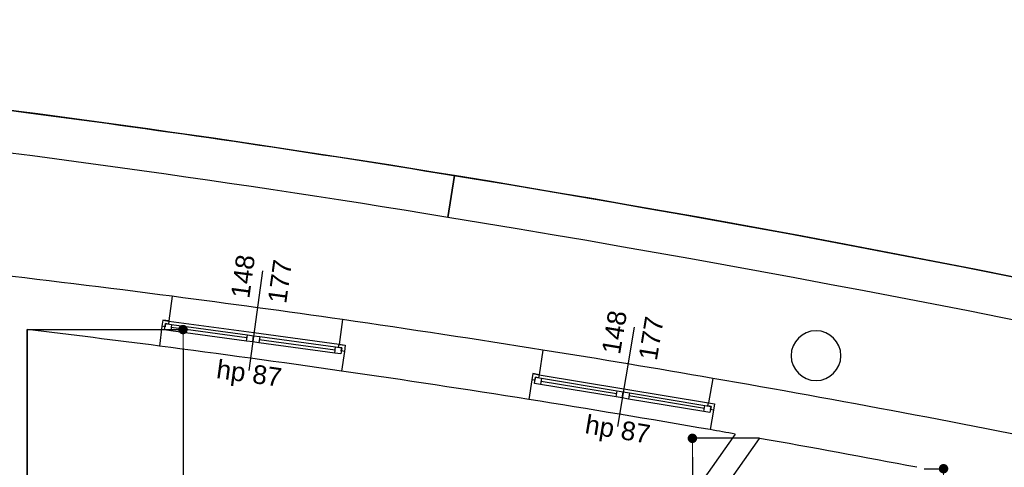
# Model space of a CAD drawing. Header units: millimetres. Extents: x -175445 to -20415, y -559200 to 231527.
# Tile 108 of 256: x -118318 to -110405, y -154852 to -151254. Entities that reach past the tile are written whole.
import ezdxf

# ---------------------------------------------------------------- set-up
doc = ezdxf.new("R2010")
doc.units = ezdxf.units.MM
doc.header["$MEASUREMENT"] = 0
for name, color, linetype in [('Obiekt', 7, 'Continuous'), ('Okno', 7, 'Continuous'), ('Strop', 7, 'Continuous'), ('Słup', 7, 'Continuous'), ('Wymiary', 9, 'Continuous'), ('Ściana', 7, 'Continuous')]:
    doc.layers.add(name, color=color, linetype=linetype)
doc.styles.add('Arial', font='txt')
doc.dimstyles.new('GENERATED_STYLE__1', dxfattribs={"dimtxt": 150, "dimasz": 152, "dimexe": 0.18, "dimexo": 0, "dimgap": 0.09, "dimtad": 1, "dimtih": 1, "dimtoh": 1, "dimlfac": 0.1, "dimzin": 0, "dimdsep": 46, "dimtxsty": 'Arial', "dimblk": 'ARROWHEAD_11', "dimblk1": 'ARROWHEAD_11', "dimblk2": 'ARROWHEAD_11', "dimcen": 0.09, "dimclrd": 256, "dimclre": 256, "dimclrt": 256, "dimazin": 0, "dimtfac": 1, "dimtdec": 4, "dimtmove": 0, "dimatfit": 3, "dimfxl": 1, "dimtolj": 1, "dimtzin": 0, "dimarcsym": 0})
doc.dimstyles.new('GENERATED_STYLE__2', dxfattribs={"dimtxt": 150, "dimasz": 152, "dimexe": 0.18, "dimexo": 0, "dimgap": 0.09, "dimtad": 1, "dimlfac": 0.1, "dimzin": 0, "dimdsep": 46, "dimtxsty": 'Arial', "dimblk": 'ARROWHEAD_11', "dimblk1": 'ARROWHEAD_11', "dimblk2": 'ARROWHEAD_11', "dimcen": 0.09, "dimclrd": 256, "dimclre": 256, "dimclrt": 256, "dimazin": 0, "dimtfac": 1, "dimtdec": 4, "dimtmove": 0, "dimatfit": 3, "dimfxl": 1, "dimtolj": 1, "dimtzin": 0, "dimarcsym": 0})

# ---------------------------------------------------------------- blocks, each defined once
blk = doc.blocks.new('ARROWHEAD_11')
at = {"color": 0, "linetype": 'Continuous', "lineweight": 0}
blk.add_line((0, 0), (-1, 0), dxfattribs=at)
at = {"color": 0, "linetype": 'Continuous', "lineweight": 0, "const_width": 0.25, "flags": 128}
blk.add_lwpolyline([(-0.125, 0, 1), (0.125, 0, 1)], format="xyb", close=True, dxfattribs=at)
blk = doc.blocks.new('*D1300')
at = {"layer": 'Defpoints', "color": 0}
for p in [(-118258, -153745.1), (-117005.5, -153745.1), (-117348, -160040.6)]:
    blk.add_point(p, dxfattribs=at)
at = {"layer": 'Wymiary', "lineweight": -2}
for p, q in [((-118258, -153745.1), (-117005.3, -153745.1)), ((-117005.5, -153897.1), (-117005.5, -156726.9)), ((-117005.5, -159888.6), (-117005.5, -157058.8)), ((-117348, -160040.6), (-117005.3, -160040.6))]:
    blk.add_line(p, q, dxfattribs=at)
at = {"layer": 'Wymiary', "lineweight": -2, "xscale": 152, "yscale": 152, "zscale": 152}
for p, rotation in [((-117005.5, -153745.1), 90), ((-117005.5, -160040.6), 270)]:
    blk.add_blockref('ARROWHEAD_11', p, dxfattribs=dict(at, rotation=rotation))
at = {"layer": 'Wymiary', "lineweight": 13, "insert": (-117005.5, -156892.9), "char_height": 150, "attachment_point": 5, "rotation": 90, "style": 'Arial'}
blk.add_mtext('\\A1;630', dxfattribs=at)
blk = doc.blocks.new('*D1303')
at = {"layer": 'Defpoints', "color": 0}
for p in [(-112911.7, -154619.3), (-112372.4, -154619.3), (-112218, -157210.6)]:
    blk.add_point(p, dxfattribs=at)
at = {"layer": 'Wymiary', "lineweight": -2}
for p, q in [((-112372.4, -154619.3), (-112911.8, -154619.3)), ((-112911.7, -154771.3), (-112911.7, -155747.8)), ((-112911.7, -157058.6), (-112911.7, -156082.2)), ((-112218, -157210.6), (-112911.8, -157210.6))]:
    blk.add_line(p, q, dxfattribs=at)
at = {"layer": 'Wymiary', "lineweight": -2, "xscale": 152, "yscale": 152, "zscale": 152}
for p, rotation in [((-112911.7, -154619.3), 90), ((-112911.7, -157210.6), 270)]:
    blk.add_blockref('ARROWHEAD_11', p, dxfattribs=dict(at, rotation=rotation))
at = {"layer": 'Wymiary', "lineweight": 13, "insert": (-112911.7, -155915), "char_height": 150, "attachment_point": 5, "rotation": 90, "style": 'Arial'}
blk.add_mtext('\\A1;259', dxfattribs=at)
blk = doc.blocks.new('*D1305')
at = {"layer": 'Defpoints', "color": 0}
for p in [(-111048, -154863.7), (-110893.2, -154863.7), (-111048, -160040.6)]:
    blk.add_point(p, dxfattribs=at)
at = {"layer": 'Wymiary', "lineweight": -2}
for p, q in [((-111048, -154863.7), (-110893.1, -154863.7)), ((-110893.2, -155015.7), (-110893.2, -157286.2)), ((-110893.2, -159888.6), (-110893.2, -157618.1)), ((-111048, -160040.6), (-110893.1, -160040.6))]:
    blk.add_line(p, q, dxfattribs=at)
at = {"layer": 'Wymiary', "lineweight": -2, "xscale": 152, "yscale": 152, "zscale": 152}
for p, rotation in [((-110893.2, -154863.7), 90), ((-110893.2, -160040.6), 270)]:
    blk.add_blockref('ARROWHEAD_11', p, dxfattribs=dict(at, rotation=rotation))
at = {"layer": 'Wymiary', "lineweight": 13, "insert": (-110893.2, -157452.2), "char_height": 150, "attachment_point": 5, "rotation": 90, "style": 'Arial'}
blk.add_mtext('\\A1;518', dxfattribs=at)
blk = doc.blocks.new('*D1344')
at = {"layer": 'Defpoints', "color": 0}
for p in [(-118258, -153745.1), (-113288, -155647.6), (-113288, -157210.6)]:
    blk.add_point(p, dxfattribs=at)
at = {"layer": 'Wymiary', "lineweight": -2}
for p, q in [((-118258, -153745.1), (-118258, -155647.8)), ((-118106, -155647.6), (-113440, -155647.6)), ((-113288, -157210.6), (-113288, -155647.5))]:
    blk.add_line(p, q, dxfattribs=at)
at = {"layer": 'Wymiary', "lineweight": -2, "xscale": 152, "yscale": 152, "zscale": 152, "rotation": 180}
blk.add_blockref('ARROWHEAD_11', (-118258, -155647.6), dxfattribs=at)
at = {"layer": 'Wymiary', "lineweight": -2, "xscale": 152, "yscale": 152, "zscale": 152}
blk.add_blockref('ARROWHEAD_11', (-113288, -155647.6), dxfattribs=at)
at = {"layer": 'Wymiary', "lineweight": 13, "insert": (-115886.8, -155571), "char_height": 150, "attachment_point": 5, "style": 'Arial'}
blk.add_mtext('\\A1;497.00', dxfattribs=at)

msp = doc.modelspace()

# ---------------------------------------------------------------- linework, layer by layer
at = {"layer": 'Obiekt', "color": 253}
for p, q in [((-116366.711, -153271.943), (-116476.752, -154074.433)), ((-113380.553, -153725.29), (-113513.642, -154524.282))]:
    msp.add_line(p, q, dxfattribs=at)
at = {"layer": 'Okno', "color": 253}
for p, q in [((-117168.485, -153669.325), (-117174.926, -153718.91)), ((-117168.133, -153669.373), (-117174.926, -153718.91)), ((-117168.485, -153669.325), (-117118.597, -153676.166)), ((-117119.042, -153676.105), (-117168.485, -153669.325)), ((-117150.158, -153722.306), (-117174.926, -153718.91)), ((-117153.554, -153747.074), (-117146.762, -153697.538)), ((-117104.018, -153753.867), (-117153.554, -153747.074)), ((-117146.762, -153697.538), (-117150.158, -153722.306)), ((-117121.993, -153700.934), (-117146.762, -153697.538)), ((-117146.762, -153697.538), (-117097.225, -153704.33)), ((-117118.597, -153676.166), (-117121.993, -153700.934)), ((-117118.597, -153676.166), (-116434.994, -153769.904)), ((-117097.225, -153704.33), (-117104.018, -153753.867)), ((-116494.719, -153837.416), (-117104.018, -153753.867)), ((-116494.719, -153837.416), (-117104.018, -153753.867)), ((-116491.323, -153812.648), (-117100.621, -153729.099)), ((-117097.225, -153704.33), (-116487.927, -153787.88)), ((-116494.719, -153837.416), (-116487.927, -153787.88)), ((-116487.927, -153787.88), (-116438.39, -153794.673)), ((-116445.183, -153844.209), (-116438.39, -153794.673)), ((-116438.39, -153794.673), (-116445.183, -153844.209)), ((-116438.39, -153794.673), (-116388.854, -153801.465)), ((-116434.994, -153769.904), (-115751.391, -153863.643)), ((-116388.854, -153801.465), (-116395.647, -153851.002)), ((-115782.952, -153909.783), (-116392.25, -153826.234)), ((-116388.854, -153801.465), (-115779.556, -153885.015)), ((-116445.183, -153844.209), (-116494.719, -153837.416)), ((-116395.647, -153851.002), (-116445.183, -153844.209)), ((-115786.348, -153934.552), (-116395.647, -153851.002)), ((-115786.348, -153934.552), (-116395.647, -153851.002)), ((-115786.348, -153934.552), (-115779.556, -153885.015)), ((-115779.556, -153885.015), (-115730.019, -153891.808)), ((-115754.787, -153888.411), (-115751.391, -153863.643)), ((-115730.019, -153891.808), (-115754.787, -153888.411)), ((-115751.391, -153863.643), (-115701.503, -153870.484)), ((-115750.946, -153863.704), (-115701.503, -153870.484)), ((-115730.019, -153891.808), (-115736.812, -153941.344)), ((-115733.415, -153916.576), (-115730.019, -153891.808)), ((-115701.855, -153870.436), (-115708.647, -153919.972)), ((-115701.503, -153870.484), (-115708.647, -153919.972)), ((-115736.812, -153941.344), (-115786.348, -153934.552)), ((-115708.647, -153919.972), (-115733.415, -153916.576)), ((-114193.43, -154099.434), (-114201.296, -154148.813)), ((-114193.08, -154099.492), (-114201.296, -154148.813)), ((-114176.635, -154152.921), (-114201.296, -154148.813)), ((-114193.43, -154099.434), (-114143.76, -154107.708)), ((-114144.203, -154107.634), (-114193.43, -154099.434)), ((-114180.743, -154177.581), (-114172.528, -154128.26)), ((-114172.528, -154128.26), (-114176.635, -154152.921)), ((-114147.867, -154132.368), (-114172.528, -154128.26)), ((-114172.528, -154128.26), (-114123.207, -154136.476)), ((-114143.76, -154107.708), (-114147.867, -154132.368)), ((-114143.76, -154107.708), (-113463.138, -154221.081)), ((-114123.207, -154136.476), (-114131.423, -154185.796)), ((-114123.207, -154136.476), (-113516.566, -154237.526)), ((-114131.423, -154185.796), (-114180.743, -154177.581)), ((-113524.781, -154286.846), (-114131.423, -154185.796)), ((-113524.781, -154286.846), (-114131.423, -154185.796)), ((-113520.673, -154262.186), (-114127.315, -154161.136)), ((-113463.138, -154221.081), (-112782.515, -154334.454)), ((-113524.781, -154286.846), (-113516.566, -154237.526)), ((-113475.461, -154295.062), (-113524.781, -154286.846)), ((-113516.566, -154237.526), (-113467.245, -154245.741)), ((-113475.461, -154295.062), (-113467.245, -154245.741)), ((-113467.245, -154245.741), (-113475.461, -154295.062)), ((-113426.14, -154303.277), (-113475.461, -154295.062)), ((-113467.245, -154245.741), (-113417.925, -154253.956)), ((-113417.925, -154253.956), (-113426.14, -154303.277)), ((-112819.499, -154404.327), (-113426.14, -154303.277)), ((-112819.499, -154404.327), (-113426.14, -154303.277)), ((-112815.391, -154379.666), (-113422.033, -154278.617)), ((-113417.925, -154253.956), (-112811.283, -154355.006)), ((-112819.499, -154404.327), (-112811.283, -154355.006)), ((-112811.283, -154355.006), (-112761.963, -154363.222)), ((-112786.623, -154359.114), (-112782.515, -154334.454)), ((-112761.963, -154363.222), (-112786.623, -154359.114)), ((-112782.515, -154334.454), (-112732.845, -154342.727)), ((-112782.073, -154334.528), (-112732.845, -154342.727)), ((-112761.963, -154363.222), (-112770.178, -154412.542)), ((-112766.071, -154387.882), (-112761.963, -154363.222)), ((-112741.41, -154391.99), (-112766.071, -154387.882)), ((-112733.195, -154342.669), (-112741.41, -154391.99)), ((-112732.845, -154342.727), (-112741.41, -154391.99)), ((-112770.178, -154412.542), (-112819.499, -154404.327))]:
    msp.add_line(p, q, dxfattribs=at)
for radius, start, end in [(104642.008, 81.8132603, 82.57081421), (104232.008, 81.78588326, 82.59819125), (104642.008, 80.16415198, 80.92170589), (104232.008, 80.13677494, 80.94908293)]:
    msp.add_arc((-130623.425, -257241.03), radius, start, end, dxfattribs=at)
at = {"layer": 'Strop', "color": 253, "flags": 128}
msp.add_lwpolyline([(-125806.601, -151285.909, -0.01791801), (-118229.318, -152004.441, -0.00776908), (-114963.359, -152484.403), (-114963.364, -152484.434, -0.034913), (-97147.904, -156667.71, -0.03139835), (-83179.127, -161981.022, -0.00358934), (-81600.813, -162721.346, -0.01554929), (-75154.286, -166178.424, -0.0168287), (-67557.968, -170885.339), (-67557.968, -174624.675), (-74808.018, -174624.675), (-74808.018, -179320.636), (-96528.019, -179320.636), (-96528.019, -180730.636), (-140258.019, -180730.636)], format="xyb", dxfattribs=at)
at = {"layer": 'Słup', "color": 253}
for start, end in [(0, 180), (180, 0)]:
    msp.add_arc((-111918.126, -153954.821), 200, start, end, dxfattribs=at)
at = {"layer": 'Ściana', "color": 253}
for p, q in [((-117093.138, -153477.447), (-117119.042, -153676.105)), ((-117168.485, -153669.325), (-117174.926, -153718.91)), ((-117119.042, -153676.105), (-117168.485, -153669.325)), ((-115722.418, -153665.407), (-115750.946, -153863.704)), ((-117174.926, -153718.91), (-117195.539, -153877.577)), ((-115750.946, -153863.704), (-115701.503, -153870.484)), ((-115701.503, -153870.484), (-115708.647, -153919.972)), ((-114112.592, -153909.804), (-114144.203, -154107.634)), ((-115708.647, -153919.972), (-115731.507, -154078.332)), ((-114201.296, -154148.813), (-114226.466, -154306.822)), ((-114193.43, -154099.434), (-114201.296, -154148.813)), ((-114144.203, -154107.634), (-114193.43, -154099.434)), ((-112747.849, -154137.133), (-112782.073, -154334.528)), ((-112782.073, -154334.528), (-112732.845, -154342.727)), ((-112732.845, -154342.727), (-112741.41, -154391.99)), ((-112741.41, -154391.99), (-112768.818, -154549.626))]:
    msp.add_line(p, q, dxfattribs=at)
at = {"layer": 'Ściana', "color": 253, "flags": 128}
for points in [[(-114823.163, -152507.258), (-114877.975, -152842.811)], [(-114877.975, -152842.918), (-114822.869, -152507.414)], [(-118258.019, -159690.636), (-118258.019, -153745.097)], [(-112568.065, -154584.732), (-113288.019, -155610.636)], [(-113108.019, -155667.494), (-112372.444, -154619.331)]]:
    msp.add_lwpolyline(points, dxfattribs=at)
at = {"layer": 'Ściana', "color": 253}
for centre, radius, start, end in [((-132040.316, -257332.804), 106229.953, 80.67251854, 86.82122469), ((-132040.316, -257332.804), 105889.953, 80.67251854, 86.82089778), ((-135974.129, -281990.98), 131199.839, 72.78657015, 80.72275794), ((-135974.129, -281990.98), 130859.839, 72.78658978, 80.72275794), ((-130623.425, -257241.03), 104642.008, 82.57081421, 84.31401936), ((-130623.425, -257241.03), 104642.008, 80.92170589, 81.8132603), ((-130623.425, -257241.03), 104232.008, 82.59819125, 83.18675623), ((-130623.425, -257241.03), 104232.008, 80.94908293, 81.78588326), ((-130623.425, -257241.03), 104642.008, 78.46073062, 80.16415198), ((-130623.425, -257241.03), 104232.008, 80.02474766, 80.13677494), ((-130623.425, -257241.03), 104232.008, 79.20879921, 79.91554687)]:
    msp.add_arc(centre, radius, start, end, dxfattribs=at)

# ---------------------------------------------------------------- texts
at = {"layer": 'Obiekt', "color": 253, "char_height": 150, "attachment_point": 7, "style": 'Arial'}
for s, insert, rotation in [('\\A1;{\\fArial|b0|i0|c238|p38;148}', (-116471.377, -153501.337), 82.1920373), ('\\A1;{\\fArial|b0|i0|c238|p38;177}', (-116176.604, -153541.757), 82.1920373), ('\\A1;{\\fArial|b0|i0|c238|p38;148}', (-113491.777, -153951.577), 80.5429289), ('\\A1;{\\fArial|b0|i0|c238|p38;177}', (-113198.289, -154000.464), 80.5429289), ('\\A1;{\\fArial|b0|i0|c238|p38;hp 87}', (-116749.965, -154179.121), 352.1920373), ('\\A1;{\\fArial|b0|i0|c238|p38;hp 87}', (-113789.755, -154621.064), 350.5429289)]:
    msp.add_mtext(s, dxfattribs=dict(at, insert=insert, rotation=rotation))

# ---------------------------------------------------------------- dimensions: what is measured, and where the dimension line sits
at = {"layer": 'Wymiary', "color": 8, "lineweight": 13}
dim = msp.add_linear_dim(base=(-113288.019, -155647.631), p1=(-118258.019, -153745.097), p2=(-113288.019, -157210.636), dimstyle='GENERATED_STYLE__1', dxfattribs=at)
dim.commit()
dim.dimension.update_dxf_attribs({"geometry": '*D1344', "text_midpoint": (-115886.848, -155647.631), "dimtype": 160})
for base, p1, p2, text, picture, middle in [((-117005.482, -153745.097), (-117348.019, -160040.636), (-118258.019, -153745.097), '630', '*D1300', (-117005.482, -156892.866)), ((-112911.652, -154619.331), (-112218.019, -157210.636), (-112372.444, -154619.331), '259', '*D1303', (-112911.652, -155914.983)), ((-110893.234, -154863.714), (-111048.019, -160040.636), (-111048.019, -154863.714), '518', '*D1305', (-110893.234, -157452.175))]:
    dim = msp.add_linear_dim(base=base, p1=p1, p2=p2, angle=90, text=text, dimstyle='GENERATED_STYLE__2', dxfattribs=at)
    dim.commit()
    dim.dimension.update_dxf_attribs({"geometry": picture, "text_midpoint": middle, "dimtype": 160, "text_rotation": 90})

doc.saveas('drawing.dxf')
